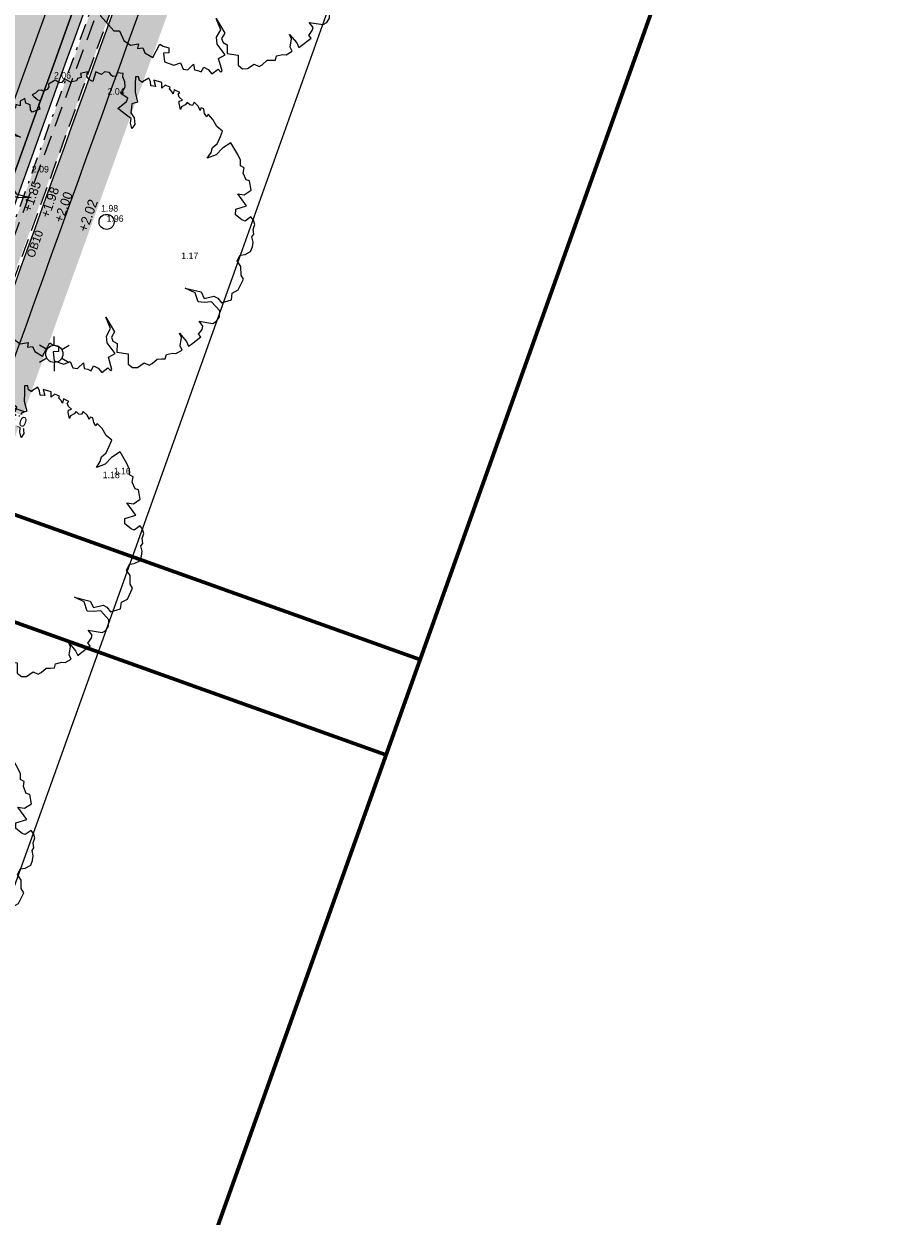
# Model space of a CAD drawing. Header units: metres. Extents: x 134157 to 138734, y 451157 to 455772.
# Tile 192 of 256: x 136425 to 136457, y 453375 to 453419. Entities that reach past the tile are written whole.
import ezdxf

# ---------------------------------------------------------------- set-up
doc = ezdxf.new("R2010")
doc.units = ezdxf.units.M
doc.linetypes.add('DASHDOT__G2', pattern=[1.2, 0.6, -0.3, 0, -0.3])
doc.linetypes.add('HIDDEN__G5', pattern=[1.125, 0.75, -0.375])
for name, color, linetype, lineweight in [('-DR-alg-bladkaders viewports', 7, 'Continuous', 60), ('-DR-bs-boom', 253, 'Continuous', 13), ('-DR-bs-inr-lichtmast', 253, 'Continuous', 13), ('-DR-nw-rio-HWA 125', 170, 'HIDDEN__G5', 13), ('-DR-nw-vh-arc-tegels 300x300x45', 253, 'Continuous', 9)]:
    doc.layers.add(name, color=color, linetype=linetype, lineweight=lineweight)
doc.layers.add('-DR-alg-hulplijnen kantverharding asflast nieuwe fietsstraat', color=7, linetype='Continuous', true_color=0xff9429, plot=False)
for name, color, linetype in [('-DR-alg-projectgrens 1-200', 3, 'PROJECTGRENS_1-200'), ('-DR-bs-txt-hoogtemaat', 253, 'Continuous'), ('-DR-nw-maatvoering', 3, 'Continuous'), ('-DR-nw-txt-hoogtemaat', 2, 'Continuous'), ('-DR-nw-vh-band 10x20 ob', 2, 'HIDDEN__G5'), ('-DR-nw-vh-band 5-20x25', 2, 'DASHDOT__G2'), ('-DR-nw-vh-kantverharding', 3, 'Continuous'), ('-DR-nw-vh-txt-kantopsluitingen', 2, 'Continuous')]:
    doc.layers.add(name, color=color, linetype=linetype)
doc.layers.add('-DR-nw-gr-arc-gras', color=7, linetype='Continuous', true_color=0xb5d5a4)
doc.layers.add('-DR-nw-vh-arc-asfalt fietsstraat rood', color=7, linetype='Continuous', lineweight=9, true_color=0xdfbfc7)
doc.layers.add('-DR-nw-vh-arc-sbs kf bruinrood rabat halfsteens', color=7, linetype='Continuous', lineweight=9, true_color=0xb88485)
doc.layers.add('-DR-nw-vh-arc-halfverharding stabilizer', color=7, linetype='Continuous', lineweight=9, true_color=0xe2e1c1, transparency=0.1)
doc.layers.add('-DR-nw-vh-kantverharding halfverharding stabilizer', color=7, linetype='Continuous', true_color=0xe2e1c1, transparency=0.1)
doc.styles.add('18_200', font='romans', dxfattribs={"width": 0.8, "height": 0.36})
doc.styles.add('Drong', font='txt', dxfattribs={"height": 1.8})
doc.linetypes.add('PROJECTGRENS_1-200', pattern='A,0.32,-0.13,[133,ltypeshp.shx,S=0.13,R=0,X=-0.13,Y=0],-0.13,1.27', length=1.85)
doc.dimstyles.new('Drong', dxfattribs={"dimtxt": 1.8, "dimasz": 2.5, "dimexe": 0, "dimexo": 0, "dimgap": 0.9, "dimtad": 1, "dimzin": 0, "dimdsep": 46, "dimtxsty": 'Drong', "dimblk": 'dimblk-wit', "dimcen": 0, "dimse1": 1, "dimse2": 1, "dimclrd": 256, "dimclre": 1, "dimclrt": 7, "dimadec": 0, "dimazin": 0, "dimtfac": 1, "dimtmove": 0, "dimatfit": 3, "dimfxl": 1, "dimtolj": 1, "dimtzin": 0, "dimarcsym": 0})
pattern_1 = [(228.0127875, (0.54864, 0.7619999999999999), (-6.096000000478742, -6.857999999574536), [0.102516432, -10.1491450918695]), (184.969741, (0.4800599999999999, 0.6858), (9.143999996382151, 0.7620000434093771), [0.175921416, -17.41621466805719]), (132.5104471, (0.3048, 0.6705599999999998), (7.620000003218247, -8.381999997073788), [0.124044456, -12.28041683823]), (267.273689, (0.00762, 0.4800599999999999), (0.7620000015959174, 15.23999999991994), [0.160201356, -15.8599312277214]), (292.83365418, (0, 0.32004), (-3.810000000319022, 9.143999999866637), [0.15709011, -15.5519423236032]), (357.2736889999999, (0.06096, 0.17526), (-15.23999999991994, 0.7620000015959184), [0.160201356, -15.8599312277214]), (37.69424047, (0.22098, 0.16764), (-9.905999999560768, -7.620000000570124), [0.211858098, -20.9739345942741]), (72.25532837, (0.38862, 0.29718), (5.334000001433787, 16.76399999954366), [0.200015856, -19.8015769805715]), (121.42956562, (0.4495799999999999, 0.48768), (-6.096000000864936, 9.905999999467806), [0.1607439, -15.9136637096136]), (175.2363583, (0.36576, 0.6248400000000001), (8.381999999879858, -0.7620000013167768), [0.183513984, -8.992181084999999]), (222.3974378, (0.18288, 0.64008), (-9.143999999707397, -8.382000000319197), [0.237323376, -23.4950317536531]), (138.81407483, (0.7619999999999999, 0.47244), (-5.333999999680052, 4.572000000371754), [0.08100136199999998, -8.0191697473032]), (171.4692344, (0.70104, 0.52578), (9.906000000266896, -1.523999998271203), [0.154104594, -15.256391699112]), (225, (0.54864, 0.54864), (-1.06581410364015e-16, -0.7620000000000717), [0.107762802, -0.9698679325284]), (203.19859051, (0.4953, 0.64008), (3.810000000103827, 1.5239999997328), [0.05803239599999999, -5.745186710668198]), (291.80140949, (0.44196, 0.61722), (-0.7620000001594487, 2.285999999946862), [0.082069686, -4.021425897]), (30.96375653, (0.47244, 0.5410200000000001), (2.286000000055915, 1.523999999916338), [0.133295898, -4.309889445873]), (161.56505118, (0.5867399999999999, 0.6096), (1.524000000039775, -0.761999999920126), [0.096386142, -2.3132694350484]), (16.389540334, (0, 0.61722), (7.620000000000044, 2.286000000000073), [0.1350264, -13.3676480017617]), (70.34617594, (0.12954, 0.65532), (-3.048000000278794, -8.381999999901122), [0.113279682, -11.21466470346]), (293.19859051, (0.5867399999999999, 0.7619999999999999), (-1.523999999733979, 3.810000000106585), [0.11606403, -5.687155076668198]), (343.6104596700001, (0.6324599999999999, 0.65532), (-7.620000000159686, 2.285999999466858), [0.1350264, -13.367648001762]), (339.44395478, (0, 0.14478), (-3.809999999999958, 1.524000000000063), [0.1302105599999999, -6.3803202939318]), (294.7751406, (0.12192, 0.09906), (-3.810000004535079, 8.381999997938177), [0.109101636, -10.801078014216]), (66.80140949, (0.59436, 0), (1.523999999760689, 3.810000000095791), [0.11606403, -5.687155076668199]), (17.35402464, (0.64008, 0.10668), (-9.905999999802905, -3.048000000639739), [0.127734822, -12.64571279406]), (69.44395478, (0.22098, 0), (-1.524000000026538, -3.809999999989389), [0.06510527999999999, -6.445425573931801]), (101.309932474, (0.54864, 0), (-0.7620000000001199, 3.048000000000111), [0.03885437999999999, -3.8465984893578]), (165.963756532, (0.5410200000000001, 0.0381), (2.285999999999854, -0.7619999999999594), [0.15709011, -2.9847163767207]), (186.00900596, (0.38862, 0.0762), (7.61999999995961, 0.762000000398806), [0.1455801, -14.4124094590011]), (303.69006753, (0.47244, 0.47244), (-0.7620000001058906, 1.523999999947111), [0.109897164, -2.637532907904]), (353.15722659, (0.5334, 0.3809999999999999), (12.9540000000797, -1.523999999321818), [0.191867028, -18.9948027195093]), (60.9453959, (0.7239, 0.35814), (-3.048000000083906, -5.333999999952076), [0.078452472, -7.766817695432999]), (90, (0.7619999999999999, 0.42672), (-0.7619999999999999, 0.7619999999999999), [0.04572, -0.7162799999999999]), (120.25643716, (0.37338, 0.09906), (3.047999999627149, -5.334000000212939), [0.105860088, -10.48018223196]), (48.01278749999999, (0.32004, 0.1905), (6.096000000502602, 6.857999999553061), [0.205032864, -10.0466286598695]), (0, (0.4572, 0.3429), (0.7619999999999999, 0.7619999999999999), [0.19812, -0.5638799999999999]), (325.3048465, (0.65532, 0.3429), (7.620000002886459, -5.333999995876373), [0.120482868, -11.927795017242]), (254.0546040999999, (0.75438, 0.27432), (-0.761999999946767, -3.048000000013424), [0.110948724, -5.4364950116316]), (207.64597536, (0.7239, 0.16764), (-14.478000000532, -7.619999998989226), [0.18064353, -17.8837393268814]), (175.42607874, (0.5638799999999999, 0.08381999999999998), (-9.905999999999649, 0.7619999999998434), [0.191108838, -18.919753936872])]
pattern_2 = [(115.3356253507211, (136419.7180158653, 453326.2367068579), (-0.2236810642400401, -0.1059037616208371), [0.06, -0.187485]), (205.3356253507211, (136419.7180158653, 453326.2367068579), (0.1059037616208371, -0.22368106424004), [0.06, -0.187485])]

# ---------------------------------------------------------------- blocks, each defined once
blk = doc.blocks.new('Boom bestaand 1')
blk.add_lwpolyline([(-0.06117739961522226, 0.3922887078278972), (-0.07359350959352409, 0.4116751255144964), (-0.08696696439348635, 0.4224718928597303), (-0.09262495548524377, 0.4414945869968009), (-0.1106275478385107, 0.4615454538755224), (-0.1241971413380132, 0.4751490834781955), (-0.1453325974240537, 0.4640004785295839), (-0.1728176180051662, 0.4610569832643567), (-0.1945372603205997, 0.4533219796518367), (-0.1891622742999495, 0.4455616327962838), (-0.2017040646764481, 0.4431737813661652), (-0.2067805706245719, 0.4443676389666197), (-0.2172318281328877, 0.4470540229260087), (-0.223502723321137, 0.4395920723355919), (-0.2169333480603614, 0.4339209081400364), (-0.2270861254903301, 0.4339209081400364), (-0.2330585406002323, 0.4330255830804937), (-0.2498892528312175, 0.4257264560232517), (-0.242749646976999, 0.416712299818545), (-0.2476345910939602, 0.4092003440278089), (-0.2589076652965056, 0.4043176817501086), (-0.2543983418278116, 0.3953035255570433), (-0.2532710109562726, 0.3814065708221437), (-0.2457557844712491, 0.3746459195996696), (-0.2660470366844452, 0.3787774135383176), (-0.2728107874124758, 0.3821577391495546), (-0.2716834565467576, 0.3934255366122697), (-0.2848353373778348, 0.3874160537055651), (-0.2964840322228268, 0.3881672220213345), (-0.2987384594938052, 0.3953035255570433), (-0.3145206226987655, 0.3821577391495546), (-0.3028719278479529, 0.3735190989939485), (-0.3141447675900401, 0.3720167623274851), (-0.3231631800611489, 0.3686364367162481), (-0.3276722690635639, 0.3731435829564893), (-0.3404482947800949, 0.3607491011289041), (-0.3359389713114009, 0.3464764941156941), (-0.3526397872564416, 0.353711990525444), (-0.3702979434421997, 0.3325317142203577), (-0.3491079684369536, 0.3290017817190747), (-0.3568775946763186, 0.3155875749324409), (-0.37100416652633, 0.3198237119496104), (-0.3837182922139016, 0.3191176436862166), (-0.3801864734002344, 0.2951135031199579), (-0.3780675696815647, 0.2944074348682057), (-0.3886625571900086, 0.2873474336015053), (-0.4013764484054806, 0.2901714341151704), (-0.4056142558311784, 0.2802872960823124), (-0.3837182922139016, 0.2704032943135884), (-0.3589967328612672, 0.2591071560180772), (-0.3250928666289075, 0.2534590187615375), (-0.327212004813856, 0.2336908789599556), (-0.3180296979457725, 0.228042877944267), (-0.3010777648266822, 0.2188648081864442), (-0.2820069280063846, 0.2223948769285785), (-0.2608169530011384, 0.2153347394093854), (-0.2523411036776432, 0.2012146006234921), (-0.2699992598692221, 0.2040386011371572), (-0.2834196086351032, 0.2118046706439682), (-0.2947208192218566, 0.2047446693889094), (-0.3321562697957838, 0.1849765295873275), (-0.3413385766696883, 0.2202768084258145), (-0.350520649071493, 0.2287488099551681), (-0.3724168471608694, 0.2146288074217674), (-0.3879560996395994, 0.2358089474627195), (-0.4042018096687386, 0.2414569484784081), (-0.4225661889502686, 0.2414569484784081), (-0.4315337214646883, 0.2467254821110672), (-0.4415591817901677, 0.229188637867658), (-0.4324549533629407, 0.2223948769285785), (-0.435986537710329, 0.2110987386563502), (-0.4423434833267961, 0.2082747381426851), (-0.4530205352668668, 0.2066837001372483), (-0.4612717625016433, 0.1920817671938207), (-0.457176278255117, 0.18003446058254), (-0.4670650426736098, 0.170150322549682), (-0.472715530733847, 0.1652082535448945), (-0.4472877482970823, 0.1440281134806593), (-0.4564700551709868, 0.1355561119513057), (-0.4705966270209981, 0.1320260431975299), (-0.4840167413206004, 0.1397921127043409), (-0.4882547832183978, 0.1171998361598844), (-0.4847231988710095, 0.1157878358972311), (-0.4748346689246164, 0.1136699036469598), (-0.4769535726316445, 0.1009617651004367), (-0.4713028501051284, 0.09460769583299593), (-0.4748346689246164, 0.0748395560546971), (-0.4931990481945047, 0.06071941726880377), (-0.4854294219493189, 0.04730521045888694), (-0.4875485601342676, 0.04024520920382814), (-0.5016751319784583, 0.03036107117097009), (-0.4974370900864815, 0.00494493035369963), (-0.4896674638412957, 0.002120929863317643), (-0.4832352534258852, -0.006023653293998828), (-0.4832352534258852, -0.0211265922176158), (-0.4885680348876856, -0.02468023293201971), (-0.4921233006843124, -0.03534115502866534), (-0.4876793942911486, -0.04689045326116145), (-0.4867905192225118, -0.05932826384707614), (-0.4796799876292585, -0.05666299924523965), (-0.4645700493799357, -0.04866734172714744), (-0.459237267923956, -0.04156006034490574), (-0.449460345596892, -0.05310935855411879), (-0.4325726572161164, -0.05488624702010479), (-0.4341562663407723, -0.082442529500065), (-0.4438616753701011, -0.08442230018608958), (-0.4591129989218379, -0.0788789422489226), (-0.4694125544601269, -0.08976781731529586), (-0.4852582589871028, -0.08739209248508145), (-0.4834755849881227, -0.1044182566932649), (-0.4690165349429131, -0.1107536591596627), (-0.4787219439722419, -0.1222364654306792), (-0.4698088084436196, -0.1279778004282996), (-0.4666397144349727, -0.1420344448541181), (-0.471197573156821, -0.1534835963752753), (-0.4672833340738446, -0.1649416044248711), (-0.4544219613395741, -0.1649416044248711), (-0.4219893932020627, -0.1780763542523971), (-0.409966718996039, -0.1657799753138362), (-0.389277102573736, -0.1643826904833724), (-0.3736199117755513, -0.1512478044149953), (-0.3909544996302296, -0.175281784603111), (-0.4052137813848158, -0.175281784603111), (-0.4169567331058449, -0.1934470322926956), (-0.4393239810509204, -0.1892550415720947), (-0.4502279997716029, -0.2060228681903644), (-0.4429587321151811, -0.2225112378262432), (-0.4293484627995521, -0.2253992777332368), (-0.4239762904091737, -0.2366267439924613), (-0.4254414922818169, -0.2510271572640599), (-0.418848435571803, -0.2612782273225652), (-0.4122553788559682, -0.2603019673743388), (-0.4066391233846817, -0.2695767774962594), (-0.4012669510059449, -0.2747023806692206), (-0.3966274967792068, -0.2734819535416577), (-0.3924762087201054, -0.2805602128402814), (-0.3993135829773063, -0.2847094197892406), (-0.3905228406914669, -0.2961809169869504), (-0.3763599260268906, -0.2947164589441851), (-0.3702552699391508, -0.2952046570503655), (-0.3690343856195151, -0.3047234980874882), (-0.3739181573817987, -0.307164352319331), (-0.3790460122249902, -0.3110695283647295), (-0.3685879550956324, -0.3301182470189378), (-0.3402060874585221, -0.3273904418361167), (-0.3249566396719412, -0.2991245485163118), (-0.2839884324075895, -0.301203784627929), (-0.2610645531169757, -0.2728350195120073), (-0.2463278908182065, -0.2450116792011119), (-0.2053925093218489, -0.2390105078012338), (-0.1868351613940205, -0.2166427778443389), (-0.1742816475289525, -0.1980938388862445), (-0.189564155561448, -0.2362827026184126), (-0.2026635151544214, -0.2526493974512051), (-0.2201291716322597, -0.2531949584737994), (-0.2283163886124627, -0.2755626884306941), (-0.2392323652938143, -0.2810182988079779), (-0.2370492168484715, -0.2946571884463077), (-0.2506941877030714, -0.313205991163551), (-0.2790760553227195, -0.3219349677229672), (-0.2898422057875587, -0.3303738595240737), (-0.3172829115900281, -0.3367933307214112), (-0.3145534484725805, -0.3612149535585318), (-0.3303818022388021, -0.3661248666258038), (-0.3025457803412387, -0.3906749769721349), (-0.2927212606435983, -0.3884927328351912), (-0.2779845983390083, -0.3917659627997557), (-0.2528775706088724, -0.3874016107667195), (-0.2548309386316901, -0.4015582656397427), (-0.2470641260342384, -0.4137096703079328), (-0.2372707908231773, -0.4130346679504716), (-0.235920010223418, -0.4234984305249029), (-0.2440246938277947, -0.4329495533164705), (-0.2234253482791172, -0.4440884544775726), (-0.2183598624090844, -0.4397003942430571), (-0.2102551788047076, -0.4400378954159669), (-0.1991112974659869, -0.448814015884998), (-0.1899934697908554, -0.4440884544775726), (-0.1778364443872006, -0.4484763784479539), (-0.1639910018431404, -0.4505016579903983), (-0.1606139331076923, -0.4451010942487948), (-0.1548731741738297, -0.4572524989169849), (-0.1555486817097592, -0.4613030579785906), (-0.1400145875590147, -0.4626531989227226), (-0.1312346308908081, -0.4505016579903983), (-0.1096221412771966, -0.4258612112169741), (-0.1072582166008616, -0.4238359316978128), (-0.1116481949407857, -0.448814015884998), (-0.1194152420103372, -0.4525269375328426), (-0.1102974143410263, -0.4619780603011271), (-0.09917651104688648, -0.4806846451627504), (-0.0889794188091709, -0.4840821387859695), (-0.07470325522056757, -0.4752485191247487), (-0.04819058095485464, -0.4976722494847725), (-0.02779592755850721, -0.489518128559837), (-0.01080061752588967, -0.4915566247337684), (0.01571205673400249, -0.4976722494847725), (0.02862852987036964, -0.4827231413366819), (0.05582116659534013, -0.4820436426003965), (0.071993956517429, -0.4570290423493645), (0.06901628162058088, -0.4348673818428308), (0.07565379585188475, -0.4119102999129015), (0.07964846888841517, -0.3923569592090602), (0.09273351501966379, -0.4155685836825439), (0.1039107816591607, -0.4277820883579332), (0.107454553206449, -0.4465849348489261), (0.1024933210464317, -0.4680038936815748), (0.1298861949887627, -0.4784885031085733), (0.1932751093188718, -0.4575098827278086), (0.2000920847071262, -0.4399570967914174), (0.2363148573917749, -0.4392229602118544), (0.2586511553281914, -0.4253239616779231), (0.2652219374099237, -0.3991058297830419), (0.2784183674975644, -0.4080994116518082), (0.2832172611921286, -0.3913114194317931), (0.3018123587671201, -0.3913114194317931), (0.326405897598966, -0.3733243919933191), (0.2952141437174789, -0.333752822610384), (0.3048114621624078, -0.3265580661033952), (0.3174374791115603, -0.3112487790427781), (0.3330041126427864, -0.3181641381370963), (0.326405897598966, -0.3349519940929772), (0.3551905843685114, -0.3435858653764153), (0.3780989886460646, -0.3188560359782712), (0.379279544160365, -0.2960093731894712), (0.401676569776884, -0.2960093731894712), (0.4096398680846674, -0.282577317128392), (0.4001834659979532, -0.2572057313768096), (0.4185987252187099, -0.2621805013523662), (0.4260642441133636, -0.2522309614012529), (0.4345253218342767, -0.2442711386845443), (0.4230780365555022, -0.2298441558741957), (0.436516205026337, -0.2193970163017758), (0.4544336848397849, -0.2139247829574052), (0.4479634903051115, -0.1885531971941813), (0.4609038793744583, -0.1840758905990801), (0.4584154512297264, -0.1786035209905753), (0.4161100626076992, -0.1731311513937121), (0.4136216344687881, -0.1477595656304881), (0.370818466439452, -0.158206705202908), (0.3489192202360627, -0.1512419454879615), (0.331499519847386, -0.1288552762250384), (0.2901896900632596, -0.1278603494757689), (0.3473717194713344, -0.1208556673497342), (0.359271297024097, -0.1377579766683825), (0.3736761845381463, -0.1383840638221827), (0.385575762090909, -0.1283677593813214), (0.411880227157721, -0.1402620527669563), (0.4319217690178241, -0.108961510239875), (0.4632366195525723, -0.1221077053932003), (0.4795203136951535, -0.1133435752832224), (0.4857834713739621, -0.09769330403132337), (0.4807698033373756, -0.07176879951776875), (0.4942572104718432, -0.05941110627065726), (0.493133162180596, -0.04817669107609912), (0.486239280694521, -0.02690144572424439), (0.4917654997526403, -0.01309223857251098), (0.4961864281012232, -0.001492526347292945), (0.4851339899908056, 0.007345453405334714), (0.4884496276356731, 0.0283353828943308), (0.4939758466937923, 0.03827811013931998), (0.4917654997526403, 0.06147753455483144), (0.47629189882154, 0.06092516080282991), (0.4530819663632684, 0.07583911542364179), (0.4365033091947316, 0.07583911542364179), (0.4718709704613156, 0.0863340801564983), (0.4890022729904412, 0.0863340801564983), (0.486239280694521, 0.09793392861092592), (0.4760560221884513, 0.1367859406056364), (0.4651348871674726, 0.1328873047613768), (0.4549940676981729, 0.1500411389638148), (0.4464131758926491, 0.157058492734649), (0.4261315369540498, 0.1516005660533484), (0.4510936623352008, 0.1913660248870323), (0.4495335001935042, 0.2054008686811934), (0.4401727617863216, 0.2194358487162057), (0.4214510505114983, 0.2287924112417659), (0.3832275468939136, 0.2155372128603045), (0.3754267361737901, 0.1921458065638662), (0.3660659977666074, 0.174212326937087), (0.3340829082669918, 0.1773311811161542), (0.3067805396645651, 0.1531599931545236), (0.3395434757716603, 0.1968240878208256), (0.3637257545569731, 0.1976037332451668), (0.3691863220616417, 0.2303518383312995), (0.3801072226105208, 0.2397084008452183), (0.399609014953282, 0.2443866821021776), (0.4034444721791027, 0.2789633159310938), (0.3841832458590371, 0.2902883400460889), (0.3824474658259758, 0.3130016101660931), (0.3562703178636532, 0.3433174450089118), (0.3405645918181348, 0.3413551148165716), (0.3140610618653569, 0.3521479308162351), (0.2924656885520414, 0.3482232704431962), (0.2787229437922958, 0.3649030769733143), (0.2826493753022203, 0.3806015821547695), (0.2816678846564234, 0.4012060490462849), (0.2696121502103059, 0.4131463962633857), (0.2559704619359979, 0.4211935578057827), (0.2376325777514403, 0.4247699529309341), (0.2327126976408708, 0.4339348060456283), (0.2168346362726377, 0.4384054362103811), (0.2036403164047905, 0.4500289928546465), (0.1886569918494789, 0.4518171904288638), (0.1756539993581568, 0.4483018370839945), (0.1805619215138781, 0.4247540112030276), (0.1727090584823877, 0.4169046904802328), (0.1491504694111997, 0.4041495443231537), (0.1324630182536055, 0.4119988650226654), (0.1367428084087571, 0.4496134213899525), (0.08730905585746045, 0.4384901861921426), (0.09908835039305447, 0.4571323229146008), (0.09418019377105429, 0.4846048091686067), (0.06375046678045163, 0.4914729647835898), (0.05589760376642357, 0.4826424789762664), (0.03135728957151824, 0.4826424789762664), (0.01663305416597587, 0.4924541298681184), (0.005835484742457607, 0.4836236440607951), (-0.01138269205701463, 0.4909806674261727), (-0.0324473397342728, 0.4904917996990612), (-0.07724476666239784, 0.4849998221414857), (-0.07173439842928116, 0.451695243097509), (-0.05985273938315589, 0.4236270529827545), (-0.06117739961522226, 0.3922887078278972)])
blk.add_circle((0, 0), 0.02512965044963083)
blk = doc.blocks.new('LICHTMAST')
at = {"ltscale": 0.1}
for p, q in [((7.258176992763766e-11, 0.1265625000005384), (1.560705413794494e-10, 0.2531250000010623)), ((-0.1096064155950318, 0.0632812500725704), (-0.2192125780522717, 0.1265625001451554)), ((0.1096064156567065, 0.06328124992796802), (0.2192125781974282, 0.126562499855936)), ((-0.1096064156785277, -0.06328124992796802), (-0.2192125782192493, -0.126562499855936)), ((-9.440998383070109e-11, -0.126562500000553), (-1.778917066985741e-10, -0.2531250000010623)), ((0.1096064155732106, -0.06328125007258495), (0.2192125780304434, -0.1265625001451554))]:
    blk.add_line(p, q, dxfattribs=at)
blk.add_circle((-1.091416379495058e-11, 0), 0.1265625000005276, dxfattribs=at)
at = {"style": '18_200', "width": 0.8}
blk.add_attdef('HOOGTE', (0.2466893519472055, 0.2423579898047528), '', height=0.25, dxfattribs=at)
blk = doc.blocks.new('dimblk-wit')
at = {"color": 7}
blk.add_line((2.842170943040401e-14, -0.3333333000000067), (-2.842170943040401e-14, 0.3333333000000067), dxfattribs=at)
blk.add_solid([(0, 0), (-0.7999999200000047, 0.1999999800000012), (-0.7999999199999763, -0.1999999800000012)], dxfattribs=at)
blk = doc.blocks.new('*D721')
at = {"layer": '-DR-nw-maatvoering', "lineweight": -2, "transparency": 16777216}
for p, q in [((136423.1041189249, 453405.2520272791), (136422.6330116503, 453405.4195323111)), ((136424.8943265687, 453404.6155081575), (136425.3654338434, 453404.4480031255))]:
    blk.add_line(p, q, dxfattribs=at)
at = {"layer": 'Defpoints', "color": 0, "transparency": 16777216}
for p in [(136423.6310464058, 453405.2415163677), (136424.4790395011, 453404.9400073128)]:
    blk.add_point(p, dxfattribs=at)
at = {"layer": '-DR-nw-maatvoering', "lineweight": -2, "transparency": 16777216, "xscale": 0.5, "yscale": 0.5, "zscale": 0.5, "rotation": 340.4268500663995}
blk.add_blockref('dimblk-wit', (136423.5752261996, 453405.0845222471), dxfattribs=at)
at = {"layer": '-DR-nw-maatvoering', "color": 7, "transparency": 16777216, "insert": (136425.008039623, 453404.1890794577), "char_height": 0.36, "attachment_point": 5, "rotation": 160.42685006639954, "style": 'Drong', "bg_fill": 3, "box_fill_scale": 1.1, "bg_fill_color": 256, "bg_fill_true_color": 13158600, "bg_fill_transparency": 0}
blk.add_mtext('\\A1;0.90', dxfattribs=at)
at = {"layer": '-DR-nw-maatvoering', "lineweight": -2, "transparency": 16777216}
blk.add_line((136423.5752261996, 453405.0845222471), (136424.423219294, 453404.7830131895), dxfattribs=at)
at = {"layer": 'Defpoints', "color": 0, "transparency": 16777216}
blk.add_point((136424.423219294, 453404.7830131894), dxfattribs=at)
at = {"layer": '-DR-nw-maatvoering', "lineweight": -2, "transparency": 16777216, "xscale": 0.5, "yscale": 0.5, "zscale": 0.5, "rotation": 160.4268500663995}
blk.add_blockref('dimblk-wit', (136424.423219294, 453404.7830131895), dxfattribs=at)

msp = doc.modelspace()

# ---------------------------------------------------------------- hatches: boundary and pattern name
at = {"layer": '-DR-nw-gr-arc-gras', "transparency": 33554687}
h = msp.add_hatch(dxfattribs=at)
h.set_pattern_fill('AGR-BOLLEN', color=256, scale=0.1, pattern_type=2)
h.set_pattern_definition(pattern_2)
edge = h.paths.add_edge_path()
edge.add_arc((-7000776.809524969, 3043164.567559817), 7592527.997363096, 340.0567505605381, 340.0572256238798)
edge.add_line((136455.7815594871, 453494.2542758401), (136455.1236032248, 453494.4934109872))
edge.add_arc((380495.2223584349, 364992.5484406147), 259592.3035530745, 160.0666568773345, 160.0804453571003)
edge.add_line((136433.832290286, 453435.7615323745), (136433.813485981, 453435.768343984))
edge.add_line((136433.813485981, 453435.768343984), (136432.1794965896, 453431.2550945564))
edge.add_line((136432.1794965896, 453431.2550945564), (136432.198303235, 453431.2482893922))
edge.add_line((136432.198303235, 453431.2482893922), (136431.6776287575, 453429.8696050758))
edge.add_line((136431.6776287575, 453429.8696050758), (136432.3363505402, 453429.6312341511))
edge.add_line((136432.3363505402, 453429.6312341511), (136434.3092713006, 453435.0765756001))
h = msp.add_hatch(dxfattribs=at)
h.set_pattern_fill('AGR-BOLLEN', color=256, scale=0.1, pattern_type=2)
h.set_pattern_definition(pattern_2)
edge = h.paths.add_edge_path()
edge.add_line((136486.7030920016, 453573.6087743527), (136485.7630611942, 453573.9498639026))
edge.add_line((136485.7630611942, 453573.9498639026), (136435.7588951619, 453436.1401403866))
edge.add_arc((149594.4053380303, 448661.5340770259), 13998.10127369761, 160.0567307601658, 160.2977033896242)
edge.add_line((136415.7944574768, 453380.7558908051), (136415.2888679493, 453379.3437739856))
edge.add_line((136415.2888679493, 453379.3437739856), (136417.827, 453378.5290000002))
edge.add_line((136417.827, 453378.5290000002), (136420.5020000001, 453386.1220000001))
edge.add_line((136420.5020000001, 453386.1220000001), (136418.9871024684, 453386.7016044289))
edge.add_arc((149703.627760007, 448622.0326909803), 14113.24722573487, 160.0572265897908, 160.2691215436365, ccw=False)
edge.add_line((136436.698916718, 453435.7990253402), (136486.7030920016, 453573.6087743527))
h = msp.add_hatch(dxfattribs=at)
h.set_pattern_fill('AGR-BOLLEN', color=256, scale=0.1, pattern_type=2)
h.set_pattern_definition(pattern_2)
edge = h.paths.add_edge_path()
edge.add_line((136423.1386227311, 453404.1672681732), (136423.8163245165, 453406.0489635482))
edge.add_arc((136584.9900082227, 453352.3424600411), 169.8862703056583, 158.7735784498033, 161.5708287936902, ccw=False)
edge.add_line((136426.6293421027, 453413.8505429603), (136429.4571478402, 453421.678572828))
edge.add_line((136429.4571478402, 453421.678572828), (136431.7567054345, 453428.0326059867))
edge.add_line((136431.7567054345, 453428.0326059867), (136431.0985755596, 453428.271262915))
edge.add_line((136431.0985755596, 453428.271262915), (136428.8177752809, 453421.9100956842))
edge.add_line((136428.8177752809, 453421.9100956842), (136421.5369047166, 453401.7253126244))
edge.add_line((136421.5369047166, 453401.7253126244), (136414.2279320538, 453381.4229840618))
edge.add_line((136414.2279320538, 453381.4229840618), (136414.8873433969, 453381.1865213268))
edge.add_arc((148662.0436754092, 448996.794253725), 13008.29480665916, 160.1954577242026, 160.3030045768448, ccw=False)
at = {"layer": '-DR-nw-vh-arc-asfalt fietsstraat rood', "transparency": 33554687}
h = msp.add_hatch(color=256, dxfattribs=at)
h.dxf.hatch_style = 1
h.paths.add_polyline_path([(136427.2999171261, 453431.8791033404, 0.0006071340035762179), (136415.7538046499, 453399.8882846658), (136419.7061011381, 453398.4672454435, -0.0006071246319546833), (136431.2485721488, 453430.4479765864)])
at = {"layer": '-DR-nw-vh-arc-halfverharding stabilizer'}
h = msp.add_hatch(dxfattribs=at)
h.set_pattern_fill('GRAVEL', color=256, scale=0.03)
h.set_pattern_definition(pattern_1)
edge = h.paths.add_edge_path()
edge.add_arc((149594.4051952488, 448661.5341287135), 13998.10112184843, 160.056730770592, 160.1210719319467)
edge.add_line((136430.4054762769, 453421.3604297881), (136429.5579639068, 453421.6633060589))
edge.add_line((136429.5579639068, 453421.6633060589), (136431.8848026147, 453428.0925262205))
edge.add_line((136431.8848026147, 453428.0925262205), (136431.1326662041, 453428.3652726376))
edge.add_line((136431.1326662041, 453428.3652726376), (136431.6435381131, 453429.7755953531))
edge.add_line((136431.6435381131, 453429.7755953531), (136432.3961144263, 453429.5026894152))
edge.add_arc((142963.7539072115, 451066.381297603), 6945.716473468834, 160.0483543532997, 160.1092854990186, ccw=False)
edge.add_line((136434.9128665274, 453436.4471184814), (136435.7588942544, 453436.1401378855))
h = msp.add_hatch(dxfattribs=at)
h.set_pattern_fill('GRAVEL', color=256, scale=0.03)
h.set_pattern_definition(pattern_1)
edge = h.paths.add_edge_path()
edge.add_arc((149594.4053450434, 448661.5340745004), 13998.10128115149, 160.1210719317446, 160.2968823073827)
edge.add_line((136415.8620880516, 453380.9447475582), (136415.7943246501, 453380.7555198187))
edge.add_line((136415.7943246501, 453380.7555198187), (136414.9471479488, 453381.0593155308))
edge.add_arc((149594.4033351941, 448661.5347979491), 13998.99914506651, 160.1973606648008, 160.2977033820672, ccw=False)
edge.add_line((136423.2327092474, 453404.1333900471), (136423.9104061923, 453406.0150719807))
edge.add_arc((149594.404205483, 448661.5344865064), 13999.00006940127, 160.155232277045, 160.1891749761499, ccw=False)
edge.add_line((136426.7234036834, 453413.8165956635), (136429.5579639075, 453421.6633060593))
edge.add_line((136429.5579639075, 453421.6633060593), (136430.4054762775, 453421.3604297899))
at = {"layer": '-DR-nw-vh-arc-sbs kf bruinrood rabat halfsteens', "transparency": 33554687}
h = msp.add_hatch(color=256, dxfattribs=at)
h.dxf.hatch_style = 1
h.paths.add_polyline_path([(136427.5554583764, 453432.5843892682), (136427.1816790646, 453432.7198294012), (136424.5639213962, 453425.4926671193), (136423.9177065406, 453423.7059364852), (136423.4360548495, 453422.37714321), (136421.3080778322, 453416.4875951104), (136415.3874744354, 453400.0199978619), (136415.7538046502, 453399.8882846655, -0.000620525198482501)])
h = msp.add_hatch(color=256, dxfattribs=at)
h.dxf.hatch_style = 1
h.paths.add_polyline_path([(136428.6177229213, 453422.0038161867), (136428.6173005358, 453422.0039691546), (136429.2642696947, 453423.7904267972), (136429.2639079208, 453423.7905578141, -0.0001372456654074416), (136431.8802876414, 453431.0172735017), (136431.504215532, 453431.1535444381, 0.000620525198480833), (136419.7061011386, 453398.4672454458), (136420.0825103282, 453398.3319083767, -0.000449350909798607)])
at = {"layer": '-DR-nw-vh-arc-tegels 300x300x45'}
h = msp.add_hatch(dxfattribs=at)
h.set_pattern_fill('AVH-TEGEL_200X200_HALFST', color=256, scale=2, angle=71, pattern_type=2)
h.set_pattern_definition([(71, (0, 0), (-0.05887645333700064, 0.443321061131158), [0.4, -0.4]), (161, (0, 0), (-0.1302272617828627, -0.3782074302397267), [])])
edge = h.paths.add_edge_path()
edge.add_line((136421.8395658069, 453419.2831621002), (136421.510429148, 453419.4021959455))
edge.add_line((136421.510429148, 453419.4021959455), (136415.6057996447, 453421.5259241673))
edge.add_line((136415.6057996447, 453421.5259241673), (136414.841115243, 453419.3998620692))
edge.add_line((136414.841115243, 453419.3998620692), (136414.5527468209, 453418.5937231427))
edge.add_line((136414.5527468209, 453418.5937231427), (136417.1532697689, 453417.6634756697))
edge.add_line((136417.1532697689, 453417.6634756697), (136418.665618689, 453417.1197140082))
edge.add_line((136418.665618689, 453417.1197140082), (136418.9479255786, 453417.0182111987))
edge.add_line((136418.9479255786, 453417.0182111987), (136420.736878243, 453416.3749972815))
edge.add_line((136420.736878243, 453416.3749972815), (136420.8394355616, 453416.6576416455))
edge.add_line((136420.8394355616, 453416.6576416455), (136421.120531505, 453416.5556461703))
edge.add_arc((149594.4041396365, 448661.5345089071), 14005.19999986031, 160.1428210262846, 160.1524733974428, ccw=False)
edge.add_line((136421.9217761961, 453418.7748245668), (136421.6866419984, 453418.8597475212))
edge.add_line((136421.6866419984, 453418.8597475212), (136421.8395658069, 453419.2831621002))

# ---------------------------------------------------------------- linework, layer by layer
at = {"layer": '-DR-alg-bladkaders viewports'}
for points in [[(136568.476038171, 453755.2266495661), (136374.4304852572, 453212.2148098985), (136325.7559652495, 453229.6086740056), (136519.8015181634, 453772.6205136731)], [(136391.2011182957, 453412.7486244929), (136439.8756383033, 453395.3547603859)], [(136438.6286932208, 453391.865342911), (136389.9541732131, 453409.2592070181)]]:
    msp.add_lwpolyline(points, dxfattribs=at)
at = {"layer": '-DR-alg-hulplijnen kantverharding asflast nieuwe fietsstraat'}
for points in [[(136615.5574884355, 453953.711278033), (136612.5988155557, 453946.9774368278), (136593.3968481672, 453893.9480587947), (136588.980006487, 453881.7567302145), (136586.9296896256, 453874.6504554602, -0.01588767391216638), (136585.9525370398, 453871.6277406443), (136586.3288476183, 453871.4914783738), (136577.7383367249, 453847.7673755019, 0.004101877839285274), (136569.551446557, 453824.5650928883, -0.004267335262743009), (136561.0217986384, 453800.4168774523), (136429.6486940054, 453438.3572199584, 0.002151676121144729), (136389.0241510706, 453324.8767131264), (136377.1192577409, 453291.1651317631), (136363.7665480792, 453256.9101376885), (136363.728095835, 453256.80125087)], [(136620.467022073, 453951.9335331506), (136618.8898399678, 453946.4661328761, -0.01664357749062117), (136617.8615883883, 453943.301182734), (136595.3671784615, 453881.1791853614, -0.01664357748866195), (136594.1306749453, 453878.0896433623), (136591.8416891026, 453872.87998761, 0.01163646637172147), (136590.9554707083, 453870.7283732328), (136590.605185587, 453869.7904456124), (136590.2290830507, 453869.9266325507), (136581.6874133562, 453846.3374126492, 0.004101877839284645), (136573.5234525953, 453823.2001137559, -0.004267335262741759), (136564.9699280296, 453798.9843013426), (136433.5968233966, 453436.9246438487, 0.002151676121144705), (136392.9844638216, 453323.4781699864), (136381.0570405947, 453289.7027897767), (136367.704330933, 453255.4477957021), (136367.6831793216, 453255.3878998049)]]:
    msp.add_lwpolyline(points, format="xyb", dxfattribs=at)
at = {"layer": '-DR-alg-projectgrens 1-200', "flags": 128}
msp.add_lwpolyline([(136721.4614126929, 454206.1355023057), (136727.4976405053, 454223.7516176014), (136730.5812698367, 454232.7175398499), (136734.459636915, 454243.958702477), (136738.0329631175, 454254.3057511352), (136742.1831830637, 454266.2662668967), (136750.5682339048, 454290.8423468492), (136760.392604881, 454319.4555148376), (136770.6655345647, 454349.3284017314), (136772.7130334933, 454355.2375255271), (136774.612293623, 454360.472703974), (136776.997639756, 454366.9996510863), (136784.3060310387, 454387.2082632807), (136790.3390255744, 454404.0832479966), (136797.3108895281, 454423.3603418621), (136807.0580164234, 454450.0933327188), (136800.6459823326, 454453.198166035), (136770.1293263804, 454470.8392502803), (136763.4628964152, 454464.3928177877), (136767.2219767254, 454456.488320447), (136768.446774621, 454452.9019010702), (136769.6121362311, 454448.5390902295), (136767.1901857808, 454443.6044278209), (136763.9804044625, 454431.78523306), (136763.4980324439, 454430.8065072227), (136764.7847718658, 454430.2215349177), (136759.6495878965, 454419.8651471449), (136760.2067292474, 454419.6135889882), (136758.3051672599, 454415.7551963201), (136757.4333557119, 454413.9278402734), (136755.5135803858, 454410.0369911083), (136754.9933739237, 454410.2920303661), (136749.8722845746, 454399.961884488), (136748.6156828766, 454400.5846870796), (136748.5476600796, 454400.4476262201), (136744.2871101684, 454402.5470422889), (136738.7603675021, 454389.7184848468), (136744.8285157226, 454387.0620129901), (136753.5165828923, 454383.2585824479), (136750.4454420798, 454376.2315008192), (136747.3001386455, 454368.9990925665), (136747.7019947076, 454368.8213485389), (136745.4212838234, 454363.6575167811), (136743.7712198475, 454359.8818756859), (136741.4736476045, 454354.7148318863), (136741.1067372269, 454354.8779031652), (136737.9448004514, 454347.8529095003), (136734.8598097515, 454340.7764631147), (136727.1932653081, 454344.1813445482), (136720.3972555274, 454330.2850260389), (136716.7051284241, 454321.7301903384), (136725.346156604, 454317.8856269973), (136722.1987328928, 454310.8074680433), (136718.1447215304, 454301.4878099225), (136714.1306750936, 454292.7129706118), (136709.7479071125, 454294.6405861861), (136707.0898129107, 454288.6071570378), (136709.5730063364, 454287.5058452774), (136709.5303924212, 454287.4102007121), (136709.6165589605, 454287.3713784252), (136709.4237179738, 454286.9446664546), (136712.1181323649, 454285.7683394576), (136724.4053834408, 454280.40601671), (136724.3945406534, 454280.3722835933), (136724.5601275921, 454280.3013177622), (136719.3266368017, 454264.6213396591), (136718.5536664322, 454264.2788026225), (136712.1490699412, 454267.0433062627), (136705.336609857, 454251.4945309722), (136713.1547930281, 454248.121823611), (136713.6296653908, 454247.1066979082), (136703.3628736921, 454216.0173112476), (136702.5296078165, 454215.6645962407), (136697.2997799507, 454218.0132068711), (136691.6561519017, 454205.1929293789), (136698.1691824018, 454202.2869482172), (136696.0848427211, 454197.5466439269), (136697.1157620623, 454197.0663415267), (136693.3404436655, 454185.7705750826), (136691.210382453, 454179.7988425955), (136691.1538561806, 454179.8178830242), (136689.2565954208, 454174.4702634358), (136688.6774819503, 454172.9217348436), (136686.6454361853, 454167.8593180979), (136686.7931511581, 454167.8056035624), (136683.4987278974, 454158.7287245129), (136679.6202492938, 454148.1614205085), (136677.5444797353, 454142.3922816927), (136675.6007311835, 454137.0209764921), (136671.7597944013, 454126.4011512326), (136667.0848490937, 454113.482877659), (136666.3102427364, 454113.053488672), (136658.5208628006, 454114.6506270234), (136655.4003561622, 454098.9824757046), (136661.0921995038, 454097.8246970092), (136661.2694465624, 454097.5188971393), (136621.349557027, 453987.8626198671), (136614.3766500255, 453990.9632921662), (136611.9345853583, 453985.5300270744), (136608.3745413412, 453987.1196889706), (136605.0140629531, 453979.7732868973), (136610.3679676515, 453977.3856095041), (136616.0993917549, 453974.9109095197), (136616.4180735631, 453974.2166734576), (136608.3939134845, 453952.1359851), (136599.9096817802, 453929.478839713), (136596.3332416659, 453930.8470697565), (136596.7025780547, 453931.8007739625), (136592.690606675, 453933.3568103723), (136592.5823684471, 453933.1112699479), (136587.1666087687, 453935.2079171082), (136587.1133719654, 453935.1014435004), (136586.9083803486, 453935.1996247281), (136584.7297915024, 453936.2519309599), (136573.4195847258, 453911.8970551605), (136576.9058538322, 453910.2265512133), (136577.7550063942, 453910.8166572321), (136581.7099004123, 453908.9229534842), (136581.7799016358, 453907.8909354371), (136588.3553676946, 453904.7426533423), (136581.3567526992, 453890.2881160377), (136584.4079268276, 453889.2178739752), (136581.9197178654, 453882.301448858), (136582.601412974, 453881.5813248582), (136581.1418997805, 453877.4782788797), (136580.1304940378, 453877.2808890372), (136578.3012561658, 453872.1036821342), (136578.9859669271, 453871.382111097), (136577.5259187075, 453867.3093859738), (136576.5394092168, 453867.189688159), (136574.6538962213, 453861.98977681), (136575.3566261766, 453861.2190729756), (136573.8594803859, 453857.0977611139), (136572.8232828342, 453856.8578539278), (136568.249353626, 453844.0563549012), (136569.0513033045, 453843.7225085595), (136568.2464862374, 453841.9862897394), (136569.9158138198, 453841.290025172), (136566.691677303, 453833.861641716), (136560.7574092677, 453836.4857936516), (136555.1930274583, 453823.5555627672), (136563.2068687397, 453820.3295449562), (136562.2441309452, 453817.9379810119), (136562.0591054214, 453818.0124640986), (136558.0189829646, 453808.0140820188), (136558.2177359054, 453807.9345808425), (136557.146456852, 453805.2522943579), (136555.4765638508, 453804.5556952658), (136553.6709496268, 453802.5003809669), (136552.6116124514, 453799.6979788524), (136545.819509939, 453781.4219849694), (136541.6467416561, 453783.3564375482), (136534.7495119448, 453768.6800804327), (136539.5245390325, 453766.4507703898), (136534.8143601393, 453753.8676775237), (136534.7894609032, 453753.8794224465), (136534.3789931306, 453752.8726532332), (136534.1824946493, 453752.9602354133), (136532.9256728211, 453749.6674104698), (136533.0985091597, 453749.602870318), (136532.77218899, 453748.7054898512), (136532.5839993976, 453748.7919034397), (136530.4572875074, 453743.0847201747), (136530.6272958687, 453743.0222472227), (136516.4928875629, 453704.5919896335), (136514.575213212, 453699.2202106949), (136492.1808605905, 453636.4012384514), (136492.7364887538, 453636.2041439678), (136489.1572213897, 453626.3411628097), (136485.0791461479, 453628.2492913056), (136478.1599331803, 453613.7876420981), (136483.141269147, 453611.4793990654), (136461.8669452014, 453552.9396374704), (136457.3540634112, 453554.5816234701), (136454.0603581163, 453545.4167166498), (136458.6475220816, 453543.7758212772), (136443.5980798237, 453501.592848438), (136436.3907746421, 453504.1747130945), (136430.8235818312, 453488.6271941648), (136437.0201776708, 453486.3930706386), (136418.281595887, 453434.8107571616), (136413.2269505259, 453420.0854028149), (136407.3638935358, 453401.4661517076), (136407.0557727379, 453400.0561749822), (136406.4665228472, 453398.4505571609), (136401.8966078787, 453385.5921225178), (136395.3318336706, 453388.7007154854), (136389.2312719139, 453376.078577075), (136397.1570315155, 453372.3532588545), (136391.911147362, 453357.7907900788), (136390.9651849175, 453355.4642337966), (136388.6235607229, 453350.3706501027), (136384.3016725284, 453352.2735136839), (136382.1263952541, 453347.5437823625), (136391.3584262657, 453344.2432470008), (136383.1677707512, 453321.6603605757), (136378.5877845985, 453323.3619825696), (136367.2822209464, 453291.7912231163), (136367.8712875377, 453291.2269459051), (136363.5182685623, 453279.254771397), (136362.0909635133, 453275.2765894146), (136356.4323903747, 453259.569842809), (136355.262189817, 453256.3102995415), (136348.5726876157, 453237.8761680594), (136370.775556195, 453230.2716276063), (136374.3282028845, 453240.6944996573), (136372.7667498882, 453241.8029445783), (136382.1628450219, 453267.9422245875), (136384.5513140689, 453274.6494235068), (136388.9803415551, 453286.6560762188), (136393.3454927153, 453297.2873242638), (136406.6642593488, 453334.2694553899), (136411.9238963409, 453350.354626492), (136416.7539045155, 453363.9489705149), (136418.4542781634, 453363.3413411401), (136423.3000193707, 453376.9015325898), (136421.6494725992, 453377.4913563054), (136422.5155630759, 453379.9171508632), (136425.0142394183, 453387.0502269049), (136430.1278896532, 453401.328665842), (136433.0083524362, 453409.3639565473), (136437.5004329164, 453421.9731824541), (136444.4243294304, 453441.3025602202), (136447.8979184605, 453451.0434338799), (136454.6682700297, 453469.8543763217), (136458.2536723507, 453479.6664804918), (136467.6469558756, 453501.9207482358), (136478.4219470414, 453531.4654507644), (136485.603188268, 453551.2589262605), (136497.2694431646, 453583.741326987), (136504.055722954, 453602.5864304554), (136505.8321386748, 453601.9516274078), (136510.6778798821, 453615.5118188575), (136508.9321515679, 453616.135655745), (136511.5808207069, 453623.4955055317), (136513.5804099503, 453629.0529882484), (136518.6733328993, 453642.8883030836), (136519.0149258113, 453643.4042401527), (136522.6804117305, 453653.6195636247), (136522.6635908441, 453653.9569708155), (136523.620007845, 453656.5936863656), (136528.7299313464, 453670.9263864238), (136534.7565171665, 453688.0032128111), (136543.6203036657, 453712.7675529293), (136551.3516967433, 453734.3803307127), (136563.424559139, 453767.6797093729), (136566.6093728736, 453776.6542540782), (136569.182089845, 453777.966221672), (136577.4871501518, 453774.8672349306), (136583.8733999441, 453792.7031141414), (136575.9242361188, 453795.6221844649), (136575.2048938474, 453797.1547002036), (136576.9970202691, 453801.8114875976), (136581.9561870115, 453815.4244153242), (136586.2693690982, 453827.2739153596), (136591.5049732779, 453840.8399544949), (136603.7576335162, 453874.9465804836), (136606.2042554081, 453881.9388386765), (136608.1801962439, 453887.6124979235), (136608.4708316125, 453887.6159140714), (136610.0707009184, 453888.6729705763), (136612.8771625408, 453896.3339426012), (136616.9170365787, 453896.1940089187), (136618.8456614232, 453897.1870353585), (136619.3801401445, 453898.5042341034), (136644.1569869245, 453889.689088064), (136649.2588358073, 453888.4308618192), (136662.9156093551, 453886.0172650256), (136671.3737691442, 453885.3668483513), (136676.8695800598, 453884.9502829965), (136677.7948190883, 453897.1571040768), (136672.5559660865, 453897.5541928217), (136667.4469275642, 453898.4601088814), (136645.4097219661, 453906.1142123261), (136624.7787032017, 453913.5469389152), (136625.183977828, 453914.8310296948), (136624.3902644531, 453916.7566582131), (136621.3764649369, 453919.2331142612), (136624.2836680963, 453927.3222319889), (136623.2809361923, 453929.1355906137), (136623.2097707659, 453929.1919285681), (136624.0852887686, 453931.6430470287), (136629.3043921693, 453946.5099176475), (136630.5405496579, 453950.1466132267), (136636.2425607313, 453965.6651292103), (136638.1912334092, 453964.9687700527), (136643.7184069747, 453980.5147983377), (136641.8291691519, 453981.18991842), (136651.2037302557, 454007.4234372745), (136658.5055284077, 454027.6418757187), (136665.4704804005, 454047.0063027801), (136669.4959243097, 454058.3571144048), (136675.353535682, 454074.4194390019), (136676.2577085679, 454077.0937356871), (136678.7468314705, 454083.7559183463), (136682.5256458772, 454094.1706507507), (136686.10090541, 454103.6393789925), (136687.0385480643, 454106.4749781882), (136697.7950263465, 454137.2417014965), (136697.717398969, 454137.2532407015), (136705.5554541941, 454159.7801565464), (136713.0779621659, 454181.7285563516), (136716.785401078, 454192.5146579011), (136718.1081245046, 454192.0419820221), (136722.9538657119, 454205.6021734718)], close=True, dxfattribs=at)
at = {"layer": '-DR-nw-rio-HWA 125', "flags": 128}
msp.add_lwpolyline([(136423.7722234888, 453407.5203867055), (136423.9428960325, 453407.9979921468), (136436.3931857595, 453441.6389990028)], dxfattribs=at)
at = {"layer": '-DR-nw-vh-band 10x20 ob', "ltscale": 0.9}
msp.add_lwpolyline([(136414.8865793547, 453381.186795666, -0.0008949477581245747), (136431.7058432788, 453427.8918861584)], format="xyb", dxfattribs=at)
at = {"layer": '-DR-nw-vh-band 5-20x25'}
msp.add_lwpolyline([(136414.6154629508, 453382.5058574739, -0.0008481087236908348), (136430.7068567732, 453427.1901701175)], format="xyb", dxfattribs=at)
at = {"layer": '-DR-nw-vh-kantverharding'}
for points in [[(136363.728095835, 453256.80125087), (136363.7665480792, 453256.9101376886), (136377.1192577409, 453291.1651317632), (136389.0241510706, 453324.8767131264, -0.002151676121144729), (136429.6486940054, 453438.3572199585), (136561.0217986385, 453800.4168774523, 0.004267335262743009), (136569.551446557, 453824.5650928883, -0.004101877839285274), (136577.738336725, 453847.767375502), (136586.3288476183, 453871.4914783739), (136585.9525370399, 453871.6277406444)], [(136367.6831793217, 453255.3878998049), (136367.704330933, 453255.4477957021), (136381.0570405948, 453289.7027897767), (136392.9844638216, 453323.4781699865, -0.002151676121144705), (136433.5968233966, 453436.9246438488), (136564.9699280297, 453798.9843013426, 0.004267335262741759), (136573.5234525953, 453823.2001137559, -0.004101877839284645), (136581.6874133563, 453846.3374126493), (136590.2290830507, 453869.9266325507), (136590.605185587, 453869.7904456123)], [(136392.187695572, 453320.0206781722), (136393.3616364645, 453323.3449754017, -0.002151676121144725), (136433.9728357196, 453436.7882080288), (136565.3459403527, 453798.8478655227, 0.004267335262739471), (136573.9017388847, 453823.0701157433, -0.004101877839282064), (136582.0635158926, 453846.2012257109), (136590.4689986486, 453869.4143430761)], [(136388.645266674, 453325.0050604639, -0.002151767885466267), (136429.2726816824, 453438.4936557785), (136433.4882348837, 453450.1115721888)], [(136414.9471479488, 453381.0593155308, -0.0008927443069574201), (136431.8844545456, 453428.0926524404, -0.0008927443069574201)]]:
    msp.add_lwpolyline(points, format="xyb", dxfattribs=at)

# ---------------------------------------------------------------- block references
at = {"layer": '-DR-bs-boom', "xscale": 11, "yscale": 11, "rotation": 293.3958673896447}
for p in [(136432.4240000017, 453422.347000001), (136428.3860000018, 453411.3990000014), (136424.3207780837, 453400.070401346), (136420.3270000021, 453388.9100000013)]:
    msp.add_blockref('Boom bestaand 1', p, dxfattribs=at)
at = {"layer": '-DR-bs-inr-lichtmast', "xscale": 2.5, "yscale": 2.5}
msp.add_blockref('LICHTMAST', (136426.4712956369, 453406.5627758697), dxfattribs=at)

# ---------------------------------------------------------------- texts
at = {"layer": '-DR-bs-txt-hoogtemaat', "style": 'Drong'}
msp.add_text('+2.02', height=0.36, rotation=70.33562535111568, dxfattribs=at).set_placement((136427.6661044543, 453410.9980829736))
at = {"layer": '-DR-bs-txt-hoogtemaat', "color": 253, "char_height": 0.24, "attachment_point": 7, "style": 'Drong'}
for s, insert in [('2.06', (136426.458, 453416.646, 2.056)), ('2.04', (136428.423, 453416.058, 2.041)), ('2.09', (136425.647, 453413.207, 2.093)), ('1.98', (136428.187, 453411.772, 1.981)), ('1.96', (136428.386, 453411.3989999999, 1.964)), ('1.17', (136431.125, 453410.037, 1.173)), ('1.18', (136428.245, 453402.003, 1.182)), ('1.16', (136428.648, 453402.1419999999, 1.158))]:
    msp.add_mtext(s, dxfattribs=dict(at, insert=insert))
at = {"layer": '-DR-nw-txt-hoogtemaat', "style": 'Drong'}
for s, p in [('+1.85', (136425.6103479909, 453411.7327085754)), ('+1.98', (136426.2714537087, 453411.5204231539)), ('+2.00', (136426.765156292, 453411.3439982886))]:
    msp.add_text(s, height=0.34, rotation=70.33562535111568, dxfattribs=at).set_placement(p)
at = {"layer": '-DR-nw-vh-txt-kantopsluitingen', "style": 'Drong'}
msp.add_text('OB10', height=0.3, rotation=70.16725193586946, dxfattribs=at).set_placement((136425.7252691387, 453410.059702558))

# ---------------------------------------------------------------- next in the draw order: dimensions: what is measured, and where the dimension line sits
at = {"layer": '-DR-nw-maatvoering'}
dim = msp.add_linear_dim(base=(136424.423219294, 453404.7830131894), p1=(136423.6310464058, 453405.2415163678), p2=(136424.4790395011, 453404.9400073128), angle=340.4268500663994, dimstyle='Drong', override={"dimtfill": 1}, dxfattribs=at)
dim.commit()
dim.dimension.update_dxf_attribs({"geometry": '*D721', "text_midpoint": (136425.1298802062, 453404.5317556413), "dimtype": 160})

# ---------------------------------------------------------------- next in the draw order: linework, layer by layer
at = {"layer": '-DR-alg-hulplijnen kantverharding asflast nieuwe fietsstraat'}
for points in [[(136615.5574884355, 453953.711278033), (136612.5988155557, 453946.9774368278), (136593.3968481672, 453893.9480587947), (136588.980006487, 453881.7567302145), (136586.9296896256, 453874.6504554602, -0.01588767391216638), (136585.9525370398, 453871.6277406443), (136586.3288476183, 453871.4914783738), (136577.7383367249, 453847.7673755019, 0.004101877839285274), (136569.551446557, 453824.5650928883, -0.004267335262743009), (136561.0217986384, 453800.4168774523), (136429.6486940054, 453438.3572199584, 0.002151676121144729), (136389.0241510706, 453324.8767131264), (136377.1192577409, 453291.1651317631), (136363.7665480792, 453256.9101376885), (136359.0794775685, 453243.6375652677)], [(136620.467022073, 453951.9335331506), (136618.8898399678, 453946.4661328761, -0.01664357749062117), (136617.8615883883, 453943.301182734), (136595.3671784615, 453881.1791853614, -0.01664357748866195), (136594.1306749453, 453878.0896433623), (136591.8416891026, 453872.87998761, 0.01163646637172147), (136590.9554707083, 453870.7283732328), (136590.605185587, 453869.7904456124), (136590.2290830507, 453869.9266325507), (136581.6874133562, 453846.3374126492, 0.004101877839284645), (136573.5234525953, 453823.2001137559, -0.004267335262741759), (136564.9699280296, 453798.9843013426), (136433.5968233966, 453436.9246438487, 0.002151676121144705), (136392.9844638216, 453323.4781699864), (136381.0570405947, 453289.7027897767), (136367.704330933, 453255.4477957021), (136363.0397903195, 453242.2390221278)]]:
    msp.add_lwpolyline(points, format="xyb", dxfattribs=at)
at = {"layer": '-DR-nw-vh-kantverharding'}
for points in [[(136359.0794775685, 453243.6375652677), (136363.7665480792, 453256.9101376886), (136377.1192577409, 453291.1651317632), (136389.0241510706, 453324.8767131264, -0.002151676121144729), (136429.6486940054, 453438.3572199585), (136561.0217986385, 453800.4168774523, 0.004267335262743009), (136569.551446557, 453824.5650928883, -0.004101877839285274), (136577.738336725, 453847.767375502), (136586.3288476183, 453871.4914783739), (136585.9525370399, 453871.6277406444)], [(136363.0397903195, 453242.2390221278), (136367.704330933, 453255.4477957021), (136381.0570405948, 453289.7027897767), (136392.9844638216, 453323.4781699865, -0.002151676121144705), (136433.5968233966, 453436.9246438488), (136564.9699280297, 453798.9843013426, 0.004267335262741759), (136573.5234525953, 453823.2001137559, -0.004101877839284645), (136581.6874133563, 453846.3374126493), (136590.2290830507, 453869.9266325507), (136590.605185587, 453869.7904456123)]]:
    msp.add_lwpolyline(points, format="xyb", dxfattribs=at)
at = {"layer": '-DR-nw-vh-kantverharding halfverharding stabilizer'}
msp.add_lwpolyline([(136370.2625884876, 453255.6779007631), (136383.2134454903, 453288.9019834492), (136395.1532065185, 453322.7123011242, -0.001073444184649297), (136415.2888679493, 453379.3437739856), (136415.7944574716, 453380.7558907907, -0.001051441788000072), (136435.7588942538, 453436.1401378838), (136510.2738295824, 453641.50067982)], format="xyb", dxfattribs=at)
at = {"flags": 128}
msp.add_lwpolyline([(136362.2470967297, 453242.8009988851), (136598.8049366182, 453895.2239131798)], dxfattribs=at)

doc.saveas('drawing.dxf')
